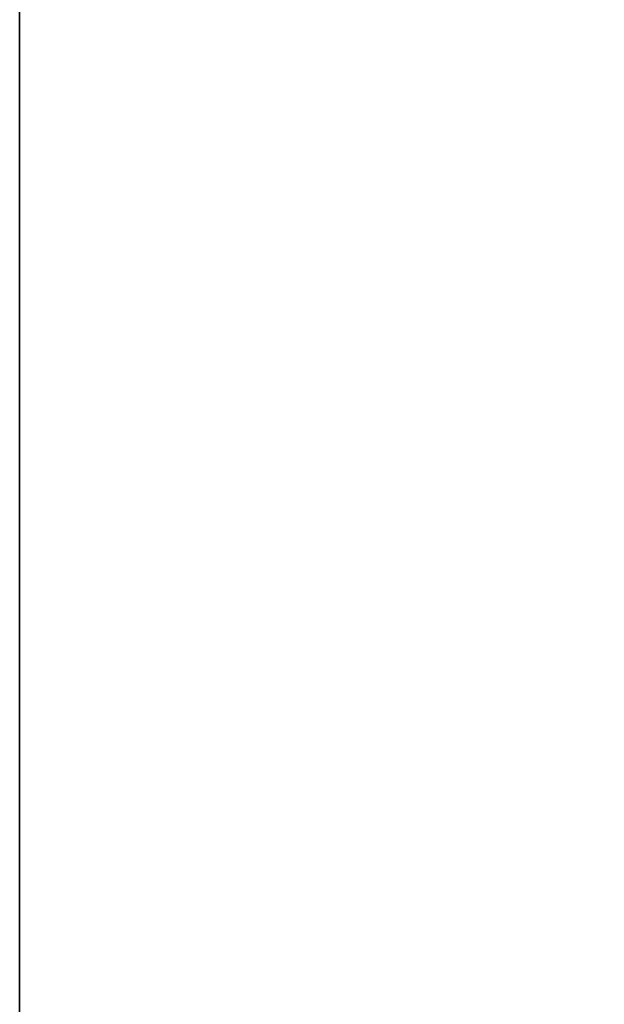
# Model space of a CAD drawing. Header units: millimetres. Extents: x -2186 to 54581, y -1552 to 34223.
# Tile 3 of 251: x -2186 to -1313, y 1530 to 3001. Entities that reach past the tile are written whole.
import ezdxf

# ---------------------------------------------------------------- set-up
doc = ezdxf.new("R2010")
doc.units = ezdxf.units.MM
doc.layers.add('Site_IfcBuildingElementProxy', color=7, linetype='Continuous', true_color=0x7a847f)

msp = doc.modelspace()

# ---------------------------------------------------------------- linework, layer by layer
at = {"layer": 'Site_IfcBuildingElementProxy'}
for points in [[(-2186.1, -1552.4), (-2186.1, 34222.9), (-2186.1, -1552.4, -200)], [(-2186.1, -1552.4, -200), (-2186.1, 34222.9), (-2186.1, 34222.9, -200)], [(-987.3, 33023.4), (-2186.1, 34222.9), (-987.3, -211.7)], [(-987.3, -211.7), (-2186.1, 34222.9), (-2186.1, -1552.4)], [(-2186.1, 34222.9, -200), (-987.3, 33023.4, -200), (-987.3, -211.7, -200)], [(-2186.1, 34222.9, -200), (-987.3, -211.7, -200), (-2186.1, -1552.4, -200)]]:
    msp.add_3dface(points, dxfattribs=at)

doc.saveas('drawing.dxf')
